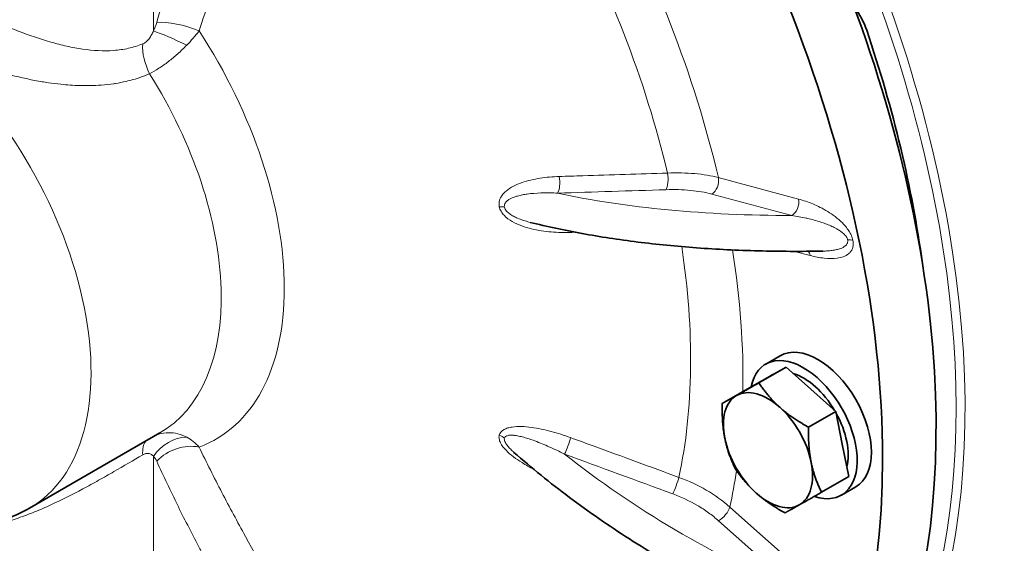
# Model space of a CAD drawing. Header units: millimetres. Extents: x 0 to 2970, y 0 to 2100.
# Tile 11 of 41: x 486 to 535, y 306 to 332. Entities that reach past the tile are written whole.
import ezdxf

# ---------------------------------------------------------------- set-up
doc = ezdxf.new("R2010")
doc.units = ezdxf.units.MM
doc.header["$LTSCALE"] = 5
doc.layers.add('Spigoli tangenti visibili(ISO)', color=7, linetype='Continuous', lineweight=15, true_color=0x00803f)
doc.layers.add('Spigoli visibili(ISO)', color=7, linetype='Continuous', lineweight=35)

msp = doc.modelspace()

# ---------------------------------------------------------------- linework, layer by layer
at = {"layer": 'Spigoli tangenti visibili(ISO)'}
for p, q in [((493.069, 331.763), (493.069, 342.228)), ((521.059, 324.495), (525.032, 323.431)), ((524.704, 322.617), (520.732, 323.681)), ((530.915, 321.947), (530.879, 321.927)), ((525.604, 320.636), (524.839, 320.841)), ((493.069, 310.677), (493.069, 299.277)), ((521.631, 308.171), (525.604, 304.649)), ((525.047, 303.967), (521.075, 307.489))]:
    msp.add_line(p, q, dxfattribs=at)
for centre, major_axis, ratio, start_param, end_param in [((508.979, 337.805), (23.75, -41.136), 0.57735, 0, 2.242236), ((499.698, 332.447), (23.75, -41.136), 0.57735, 0.018028, 1.936047), ((499.477, 332.319), (23.594, -40.866), 0.57735, 0.150121, 1.924559), ((495.5, 330.023), (18.937, -32.799), 0.57735, 1.088465, 1.529528), ((494.982, 329.724), (17.469, -30.258), 0.57735, 1.091561, 1.526433), ((494.555, 331.413), (-1.798, 0.531), 0.314677, 4.361229, 5.629331), ((494.395, 330.997), (-1.688, 0.816), 0.102825, 4.571687, 5.663933), ((487.992, 325.688), (8.173, -14.156), 0.57735, 6.185736, 7.951431), ((502.328, 333.964), (-10.958, 18.98), 0.57735, 1.40575, 1.405752), ((493.75, 330.291), (-0.72, 1.731), 0.56828, 0.856677, 1.711794), ((479.59, 320.837), (7.344, -12.72), 0.57735, 0, 2.085398), ((486.041, 324.562), (7.344, -12.72), 0.57735, 0, 1.637702), ((502.325, 333.963), (-10.955, 18.974), 0.57735, 1.49545, 1.495454), ((512.981, 324.283), (-0.02, 0.625), 0.353757, 3.593266, 5.139746), ((518.347, 324.455), (-0.02, 0.625), 0.353632, 3.593242, 5.143216), ((520.618, 324.24), (-0.162, -0.604), 0.707107, 0.61548, 2.186276), ((539.302, 340.372), (38.882, 7.957), 0.408248, 3.892607, 4.245583), ((510.014, 322.773), (-0.612, -0.125), 0.408248, 3.815917, 4.315004), ((524.59, 323.175), (-0.162, -0.604), 0.707107, 0.61548, 2.186276), ((513.553, 321.489), (0.02, -0.625), 0.353757, 2.046786, 2.14629), ((494.982, 329.724), (17.469, -30.258), 0.57735, 0.567962, 0.974402), ((527.286, 321.132), (-0.612, -0.125), 0.408248, 3.826312, 4.323792), ((495.5, 330.023), (18.937, -32.799), 0.57735, 0.763572, 0.982347), ((525.162, 320.381), (0.162, 0.604), 0.707107, 5.327869, 5.750513), ((493.75, 309.931), (-0.924, 1.631), 0.487506, 0.202985, 0.792556), ((494.395, 309.912), (1.264, 1.385), 0.809996, 0.654802, 1.747047), ((494.555, 309.681), (1.711, 0.766), 0.753422, 0.801718, 2.069821), ((510.014, 311.331), (0.604, -0.162), 0.707107, 0.944922, 1.444009), ((513.553, 311.219), (-0.216, -0.587), 0.089803, 0.789463, 2.335943), ((539.645, 328.551), (38.335, -10.272), 0.707107, 4.163204, 4.516181), ((495.5, 330.023), (18.937, -32.799), 0.57735, 0.564867, 0.630978), ((518.919, 309.248), (-0.215, -0.587), 0.089698, 0.789454, 2.339428), ((499.477, 332.32), (16.915, -29.297), 0.57735, 0.364831, 0.364837), ((521.189, 307.916), (0.415, 0.468), 0.408248, 4.02767, 5.598466)]:
    msp.add_ellipse(centre, major_axis=major_axis, ratio=ratio, start_param=start_param, end_param=end_param, dxfattribs=at)
for points, knots in [([(500.02, 345.47), (499.215, 343.186), (498.416, 340.903), (497.632, 338.626), (497.629, 338.618), (497.626, 338.61), (497.624, 338.602), (497.231, 337.461), (496.841, 336.32), (496.459, 335.182), (496.075, 334.04), (495.697, 332.9), (495.33, 331.762)], [0.0032064, 0.0032064, 0.0032064, 0.0032064, 0.01526899, 0.01526899, 0.01526899, 0.01531105, 0.01531105, 0.01531105, 0.02135478, 0.02135478, 0.02135478, 0.0274157, 0.0274157, 0.0274157, 0.0274157]), ([(493.229, 332.178), (493.564, 333.313), (493.913, 334.449), (494.272, 335.585), (494.282, 335.616), (494.291, 335.647), (494.301, 335.678), (494.65, 336.783), (495.007, 337.888), (495.37, 338.994), (495.39, 339.055), (495.41, 339.116), (495.43, 339.178), (495.995, 340.897), (496.572, 342.616), (497.157, 344.335)], [0, 0, 0, 0, 0.0059782, 0.0059782, 0.0059782, 0.00614235, 0.00614235, 0.00614235, 0.0119564, 0.0119564, 0.0119564, 0.01227938, 0.01227938, 0.01227938, 0.02131984, 0.02131984, 0.02131984, 0.02131984]), ([(477.598, 336.878), (477.598, 336.858), (477.6, 336.837), (477.603, 336.817), (477.62, 336.702), (477.685, 336.581), (477.802, 336.444), (477.86, 336.375), (477.932, 336.303), (478.016, 336.227), (478.1, 336.152), (478.196, 336.072), (478.306, 335.988), (478.416, 335.904), (478.538, 335.815), (478.675, 335.721), (478.812, 335.627), (478.964, 335.526), (479.127, 335.422), (479.453, 335.215), (479.823, 334.991), (480.24, 334.751), (480.344, 334.69), (480.451, 334.629), (480.561, 334.567), (480.672, 334.504), (480.785, 334.441), (480.9, 334.377), (481.129, 334.249), (481.365, 334.12), (481.607, 333.99), (481.849, 333.86), (482.097, 333.729), (482.352, 333.597), (482.606, 333.465), (482.868, 333.332), (483.132, 333.2), (483.659, 332.938), (484.192, 332.683), (484.733, 332.44), (485.003, 332.318), (485.276, 332.199), (485.548, 332.085), (485.82, 331.971), (486.091, 331.862), (486.361, 331.759), (486.9, 331.552), (487.437, 331.367), (487.975, 331.213), (488.244, 331.136), (488.511, 331.067), (488.775, 331.008), (489.039, 330.949), (489.301, 330.901), (489.56, 330.863), (490.078, 330.789), (490.587, 330.759), (491.091, 330.795), (491.343, 330.813), (491.591, 330.848), (491.832, 330.901), (492.072, 330.953), (492.307, 331.024), (492.534, 331.116)], [0.01076925, 0.01076925, 0.01076925, 0.01076925, 0.01127665, 0.01127665, 0.01127665, 0.01409581, 0.01409581, 0.01409581, 0.01550539, 0.01550539, 0.01550539, 0.01691497, 0.01691497, 0.01691497, 0.01832455, 0.01832455, 0.01832455, 0.01973413, 0.01973413, 0.01973413, 0.02255329, 0.02255329, 0.02255329, 0.02325808, 0.02325808, 0.02325808, 0.02396287, 0.02396287, 0.02396287, 0.02537245, 0.02537245, 0.02537245, 0.02678203, 0.02678203, 0.02678203, 0.02819161, 0.02819161, 0.02819161, 0.03101078, 0.03101078, 0.03101078, 0.03242036, 0.03242036, 0.03242036, 0.03382994, 0.03382994, 0.03382994, 0.0366491, 0.0366491, 0.0366491, 0.03805868, 0.03805868, 0.03805868, 0.03946826, 0.03946826, 0.03946826, 0.04228742, 0.04228742, 0.04228742, 0.043697, 0.043697, 0.043697, 0.04510658, 0.04510658, 0.04510658, 0.04510658]), ([(492.534, 331.116), (492.592, 331.139), (492.648, 331.173), (492.756, 331.264), (492.805, 331.317), (492.895, 331.434), (492.936, 331.498), (493.008, 331.628), (493.04, 331.695), (493.069, 331.763)], [0, 0, 0, 0, 0.000357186, 0.000357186, 0.000714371, 0.000714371, 0.001071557, 0.001071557, 0.001428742, 0.001428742, 0.001428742, 0.001428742]), ([(494.715, 331.055), (494.573, 330.909), (494.426, 330.768), (494.123, 330.497), (493.965, 330.367), (493.651, 330.125), (493.492, 330.012), (493.179, 329.809), (493.026, 329.72), (492.877, 329.643)], [0, 0, 0, 0, 0.000975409, 0.000975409, 0.001950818, 0.001950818, 0.002926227, 0.002926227, 0.003901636, 0.003901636, 0.003901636, 0.003901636]), ([(492.877, 329.643), (492.609, 329.527), (492.334, 329.429), (492.051, 329.349), (491.941, 329.317), (491.83, 329.289), (491.717, 329.263), (491.542, 329.222), (491.364, 329.187), (491.184, 329.159), (491.158, 329.154), (491.131, 329.15), (491.104, 329.146), (490.898, 329.116), (490.689, 329.093), (490.479, 329.077), (490.122, 329.05), (489.761, 329.045), (489.394, 329.056), (489.093, 329.066), (488.788, 329.087), (488.478, 329.12), (488.276, 329.141), (488.072, 329.167), (487.866, 329.198), (487.76, 329.214), (487.653, 329.23), (487.546, 329.248), (487.426, 329.269), (487.305, 329.29), (487.184, 329.313), (486.957, 329.357), (486.729, 329.405), (486.5, 329.457), (486.228, 329.519), (485.955, 329.587), (485.681, 329.661), (485.495, 329.711), (485.309, 329.764), (485.122, 329.819), (484.999, 329.855), (484.875, 329.893), (484.751, 329.931), (484.442, 330.028), (484.132, 330.13), (483.826, 330.237), (483.795, 330.248), (483.763, 330.259), (483.732, 330.27), (483.272, 330.433), (482.818, 330.606), (482.368, 330.789)], [0, 0, 0, 0, 0.0016939, 0.0016939, 0.0016939, 0.00235279, 0.00235279, 0.00235279, 0.00337812, 0.00337812, 0.00337812, 0.00352919, 0.00352919, 0.00352919, 0.00470559, 0.00470559, 0.00470559, 0.00670128, 0.00670128, 0.00670128, 0.00833973, 0.00833973, 0.00833973, 0.00941117, 0.00941117, 0.00941117, 0.00996319, 0.00996319, 0.00996319, 0.01058757, 0.01058757, 0.01058757, 0.01176397, 0.01176397, 0.01176397, 0.01316594, 0.01316594, 0.01316594, 0.01411676, 0.01411676, 0.01411676, 0.01474508, 0.01474508, 0.01474508, 0.01630983, 0.01630983, 0.01630983, 0.01646955, 0.01646955, 0.01646955, 0.01882235, 0.01882235, 0.01882235, 0.01882235]), ([(510.204, 323.052), (510.172, 323.207), (510.2, 323.358), (510.265, 323.488), (510.297, 323.553), (510.338, 323.614), (510.385, 323.67), (510.431, 323.725), (510.483, 323.777), (510.539, 323.824), (510.651, 323.92), (510.778, 324), (510.91, 324.069), (511.043, 324.138), (511.183, 324.196), (511.328, 324.246), (511.619, 324.348), (511.921, 324.416), (512.229, 324.464), (512.538, 324.511), (512.853, 324.538), (513.174, 324.549)], [0, 0, 0, 0, 0.000819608, 0.000819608, 0.000819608, 0.001230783, 0.001230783, 0.001230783, 0.001642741, 0.001642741, 0.001642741, 0.002468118, 0.002468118, 0.002468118, 0.003294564, 0.003294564, 0.003294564, 0.004948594, 0.004948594, 0.004948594, 0.006603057, 0.006603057, 0.006603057, 0.006603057]), ([(513.174, 324.549), (513.564, 324.561), (513.953, 324.574), (514.343, 324.587), (515.741, 324.632), (517.14, 324.677), (518.539, 324.722)], [0, 0, 0, 0, 0.002, 0.002, 0.002, 0.009182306, 0.009182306, 0.009182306, 0.009182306]), ([(518.539, 324.722), (519.018, 324.739), (519.469, 324.729), (519.891, 324.691), (520.314, 324.653), (520.709, 324.587), (521.059, 324.495)], [0, 0, 0, 0, 0.002427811, 0.002427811, 0.002427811, 0.00485561, 0.00485561, 0.00485561, 0.00485561]), ([(513.096, 323.724), (512.838, 323.737), (512.584, 323.741), (512.333, 323.734), (512.309, 323.734), (512.286, 323.733), (512.263, 323.732), (512.036, 323.725), (511.811, 323.709), (511.59, 323.679), (511.551, 323.673), (511.512, 323.668), (511.473, 323.661), (511.391, 323.648), (511.311, 323.633), (511.232, 323.614), (511.19, 323.605), (511.148, 323.594), (511.107, 323.583), (511.034, 323.563), (510.962, 323.539), (510.892, 323.512), (510.854, 323.497), (510.816, 323.481), (510.78, 323.463), (510.732, 323.439), (510.685, 323.412), (510.642, 323.381), (510.625, 323.369), (510.608, 323.356), (510.592, 323.342), (510.571, 323.323), (510.55, 323.303), (510.532, 323.281), (510.514, 323.26), (510.498, 323.236), (510.485, 323.21), (510.483, 323.207), (510.482, 323.203), (510.48, 323.2), (510.479, 323.197), (510.478, 323.194), (510.476, 323.191), (510.456, 323.142), (510.448, 323.086), (510.46, 323.027)], [0, 0, 0, 0, 0.001405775, 0.001405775, 0.001405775, 0.001536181, 0.001536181, 0.001536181, 0.00281155, 0.00281155, 0.00281155, 0.003038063, 0.003038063, 0.003038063, 0.003514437, 0.003514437, 0.003514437, 0.003766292, 0.003766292, 0.003766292, 0.004217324, 0.004217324, 0.004217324, 0.004462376, 0.004462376, 0.004462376, 0.004789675, 0.004789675, 0.004789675, 0.004920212, 0.004920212, 0.004920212, 0.005095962, 0.005095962, 0.005095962, 0.005271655, 0.005271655, 0.005271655, 0.005293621, 0.005293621, 0.005293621, 0.005314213, 0.005314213, 0.005314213, 0.005623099, 0.005623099, 0.005623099, 0.005623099]), ([(520.732, 323.681), (520.574, 323.723), (520.407, 323.759), (520.055, 323.82), (519.87, 323.844), (519.299, 323.898), (518.893, 323.91), (518.461, 323.896)], [0, 0, 0, 0, 0.001105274, 0.001105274, 0.002210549, 0.002210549, 0.004421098, 0.004421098, 0.004421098, 0.004421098]), ([(513.74, 321.781), (513.42, 321.771), (513.099, 321.777), (512.775, 321.804), (512.452, 321.83), (512.126, 321.877), (511.8, 321.956), (511.637, 321.996), (511.475, 322.043), (511.315, 322.102), (511.155, 322.161), (510.999, 322.23), (510.851, 322.315), (510.702, 322.4), (510.56, 322.502), (510.442, 322.626), (510.383, 322.688), (510.332, 322.755), (510.291, 322.826), (510.25, 322.897), (510.219, 322.974), (510.204, 323.052)], [0, 0, 0, 0, 0.001631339, 0.001631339, 0.001631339, 0.003262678, 0.003262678, 0.003262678, 0.004078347, 0.004078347, 0.004078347, 0.004894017, 0.004894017, 0.004894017, 0.005709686, 0.005709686, 0.005709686, 0.006117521, 0.006117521, 0.006117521, 0.006525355, 0.006525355, 0.006525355, 0.006525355]), ([(510.46, 323.027), (510.474, 322.96), (510.512, 322.895), (510.607, 322.784), (510.665, 322.735), (510.783, 322.65), (510.845, 322.612), (510.971, 322.545), (511.035, 322.515), (511.228, 322.432), (511.359, 322.386), (511.572, 322.322), (511.655, 322.299), (511.737, 322.278)], [0, 0, 0, 0, 0.00035511, 0.00035511, 0.000710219, 0.000710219, 0.001065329, 0.001065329, 0.001420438, 0.001420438, 0.002130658, 0.002130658, 0.002577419, 0.002577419, 0.002577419, 0.002577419]), ([(525.032, 323.431), (525.269, 323.367), (525.508, 323.287), (525.749, 323.187), (525.991, 323.086), (526.235, 322.966), (526.481, 322.814), (526.604, 322.738), (526.727, 322.655), (526.849, 322.561), (526.97, 322.468), (527.09, 322.365), (527.204, 322.25), (527.261, 322.192), (527.317, 322.131), (527.371, 322.065), (527.425, 322), (527.477, 321.93), (527.525, 321.856), (527.572, 321.783), (527.615, 321.705), (527.65, 321.626), (527.684, 321.548), (527.711, 321.467), (527.728, 321.387)], [0, 0, 0, 0, 0.001653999, 0.001653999, 0.001653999, 0.003307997, 0.003307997, 0.003307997, 0.004134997, 0.004134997, 0.004134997, 0.004961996, 0.004961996, 0.004961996, 0.005375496, 0.005375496, 0.005375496, 0.005788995, 0.005788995, 0.005788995, 0.006202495, 0.006202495, 0.006202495, 0.006615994, 0.006615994, 0.006615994, 0.006615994]), ([(527.47, 321.411), (527.467, 321.427), (527.463, 321.443), (527.457, 321.458), (527.449, 321.481), (527.439, 321.504), (527.426, 321.526), (527.421, 321.535), (527.415, 321.545), (527.409, 321.554), (527.398, 321.572), (527.385, 321.59), (527.372, 321.607), (527.348, 321.637), (527.322, 321.665), (527.296, 321.691), (527.27, 321.716), (527.242, 321.741), (527.214, 321.764), (527.193, 321.781), (527.171, 321.798), (527.149, 321.814), (527.095, 321.854), (527.04, 321.89), (526.985, 321.923), (526.944, 321.947), (526.903, 321.97), (526.862, 321.992), (526.784, 322.033), (526.705, 322.071), (526.627, 322.106), (526.584, 322.125), (526.541, 322.143), (526.498, 322.16), (526.415, 322.194), (526.331, 322.225), (526.248, 322.254), (526.21, 322.267), (526.171, 322.28), (526.133, 322.292), (525.912, 322.364), (525.694, 322.422), (525.477, 322.472), (525.456, 322.477), (525.434, 322.482), (525.413, 322.486), (525.175, 322.539), (524.939, 322.582), (524.704, 322.617)], [0, 0, 0, 0, 0.000084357, 0.000084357, 0.000084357, 0.000207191, 0.000207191, 0.000207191, 0.000260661, 0.000260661, 0.000260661, 0.000365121, 0.000365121, 0.000365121, 0.000548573, 0.000548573, 0.000548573, 0.000730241, 0.000730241, 0.000730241, 0.000868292, 0.000868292, 0.000868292, 0.001208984, 0.001208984, 0.001208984, 0.001460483, 0.001460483, 0.001460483, 0.001933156, 0.001933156, 0.001933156, 0.002190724, 0.002190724, 0.002190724, 0.002690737, 0.002690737, 0.002690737, 0.002920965, 0.002920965, 0.002920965, 0.004249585, 0.004249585, 0.004249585, 0.004381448, 0.004381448, 0.004381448, 0.005841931, 0.005841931, 0.005841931, 0.005841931]), ([(527.728, 321.387), (527.744, 321.308), (527.749, 321.234), (527.744, 321.165), (527.739, 321.096), (527.725, 321.035), (527.704, 320.98), (527.683, 320.925), (527.655, 320.876), (527.623, 320.834), (527.592, 320.791), (527.555, 320.754), (527.516, 320.722), (527.438, 320.657), (527.348, 320.61), (527.253, 320.575), (527.159, 320.54), (527.058, 320.517), (526.953, 320.502), (526.744, 320.472), (526.524, 320.476), (526.299, 320.501), (526.073, 320.526), (525.841, 320.572), (525.604, 320.636)], [0, 0, 0, 0, 0.000418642, 0.000418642, 0.000418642, 0.000837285, 0.000837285, 0.000837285, 0.001255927, 0.001255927, 0.001255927, 0.00167457, 0.00167457, 0.00167457, 0.002511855, 0.002511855, 0.002511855, 0.00334914, 0.00334914, 0.00334914, 0.00502371, 0.00502371, 0.00502371, 0.00669828, 0.00669828, 0.00669828, 0.00669828]), ([(526.233, 320.851), (526.298, 320.852), (526.362, 320.855), (526.426, 320.858), (526.461, 320.861), (526.496, 320.863), (526.531, 320.866), (526.607, 320.873), (526.683, 320.882), (526.757, 320.893), (526.794, 320.899), (526.832, 320.906), (526.869, 320.914), (526.937, 320.928), (527.005, 320.945), (527.071, 320.967), (527.105, 320.979), (527.139, 320.992), (527.172, 321.006), (527.217, 321.026), (527.26, 321.048), (527.301, 321.075), (527.317, 321.086), (527.333, 321.098), (527.348, 321.11), (527.368, 321.127), (527.387, 321.145), (527.404, 321.165), (527.421, 321.185), (527.436, 321.207), (527.448, 321.231), (527.455, 321.246), (527.461, 321.261), (527.466, 321.277), (527.478, 321.317), (527.48, 321.362), (527.47, 321.411)], [0.002446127, 0.002446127, 0.002446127, 0.002446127, 0.002854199, 0.002854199, 0.002854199, 0.003077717, 0.003077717, 0.003077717, 0.003567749, 0.003567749, 0.003567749, 0.003817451, 0.003817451, 0.003817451, 0.004281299, 0.004281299, 0.004281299, 0.004525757, 0.004525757, 0.004525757, 0.004859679, 0.004859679, 0.004859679, 0.004994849, 0.004994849, 0.004994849, 0.005172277, 0.005172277, 0.005172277, 0.005351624, 0.005351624, 0.005351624, 0.005454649, 0.005454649, 0.005454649, 0.005708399, 0.005708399, 0.005708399, 0.005708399]), ([(493.213, 311.743), (493.254, 311.758), (493.294, 311.771), (493.492, 311.828), (493.651, 311.852), (493.965, 311.859), (494.123, 311.841), (494.426, 311.767), (494.573, 311.71), (494.715, 311.634)], [0.000721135, 0.000721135, 0.000721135, 0.000721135, 0.000976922, 0.000976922, 0.001953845, 0.001953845, 0.002930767, 0.002930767, 0.00390769, 0.00390769, 0.00390769, 0.00390769]), ([(510.204, 311.734), (510.235, 311.853), (510.324, 311.945), (510.441, 312.01), (510.499, 312.042), (510.565, 312.068), (510.633, 312.088), (510.701, 312.109), (510.773, 312.124), (510.848, 312.135), (510.997, 312.157), (511.154, 312.163), (511.313, 312.16), (511.471, 312.156), (511.633, 312.142), (511.797, 312.12), (512.124, 312.078), (512.45, 312.007), (512.773, 311.92), (513.097, 311.833), (513.419, 311.729), (513.74, 311.612)], [0, 0, 0, 0, 0.000819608, 0.000819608, 0.000819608, 0.001230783, 0.001230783, 0.001230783, 0.001642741, 0.001642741, 0.001642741, 0.002468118, 0.002468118, 0.002468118, 0.003294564, 0.003294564, 0.003294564, 0.004948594, 0.004948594, 0.004948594, 0.006603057, 0.006603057, 0.006603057, 0.006603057]), ([(511.912, 310.044), (511.714, 310.145), (511.52, 310.253), (511.331, 310.37), (511.186, 310.46), (511.046, 310.555), (510.912, 310.657), (510.779, 310.759), (510.653, 310.866), (510.541, 310.981), (510.43, 311.097), (510.331, 311.221), (510.265, 311.351), (510.233, 311.416), (510.209, 311.481), (510.198, 311.546), (510.186, 311.61), (510.188, 311.675), (510.204, 311.734)], [0.00219916, 0.00219916, 0.00219916, 0.00219916, 0.003262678, 0.003262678, 0.003262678, 0.004078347, 0.004078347, 0.004078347, 0.004894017, 0.004894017, 0.004894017, 0.005709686, 0.005709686, 0.005709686, 0.006117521, 0.006117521, 0.006117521, 0.006525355, 0.006525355, 0.006525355, 0.006525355]), ([(510.46, 311.583), (510.446, 311.532), (510.458, 311.47), (510.51, 311.35), (510.548, 311.29), (510.634, 311.177), (510.682, 311.122), (510.783, 311.017), (510.836, 310.967), (510.905, 310.904), (510.919, 310.891), (510.934, 310.878)], [0, 0, 0, 0, 0.00035511, 0.00035511, 0.000710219, 0.000710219, 0.001065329, 0.001065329, 0.001420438, 0.001420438, 0.001516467, 0.001516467, 0.001516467, 0.001516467]), ([(513.439, 310.792), (513.182, 310.922), (512.924, 311.045), (512.665, 311.161), (512.641, 311.171), (512.617, 311.182), (512.593, 311.192), (512.358, 311.295), (512.122, 311.392), (511.884, 311.477), (511.842, 311.492), (511.8, 311.507), (511.757, 311.521), (511.668, 311.551), (511.58, 311.579), (511.491, 311.605), (511.444, 311.619), (511.398, 311.631), (511.351, 311.643), (511.268, 311.665), (511.184, 311.684), (511.101, 311.699), (511.056, 311.707), (511.012, 311.714), (510.967, 311.72), (510.908, 311.727), (510.85, 311.731), (510.793, 311.731), (510.77, 311.731), (510.748, 311.731), (510.725, 311.729), (510.696, 311.727), (510.667, 311.723), (510.639, 311.718), (510.611, 311.712), (510.585, 311.704), (510.561, 311.692), (510.558, 311.691), (510.555, 311.69), (510.552, 311.688), (510.55, 311.687), (510.547, 311.685), (510.544, 311.684), (510.504, 311.661), (510.472, 311.628), (510.46, 311.583)], [0, 0, 0, 0, 0.001405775, 0.001405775, 0.001405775, 0.001536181, 0.001536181, 0.001536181, 0.00281155, 0.00281155, 0.00281155, 0.003038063, 0.003038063, 0.003038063, 0.003514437, 0.003514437, 0.003514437, 0.003766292, 0.003766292, 0.003766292, 0.004217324, 0.004217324, 0.004217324, 0.004462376, 0.004462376, 0.004462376, 0.004789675, 0.004789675, 0.004789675, 0.004920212, 0.004920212, 0.004920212, 0.005095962, 0.005095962, 0.005095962, 0.005271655, 0.005271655, 0.005271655, 0.005293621, 0.005293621, 0.005293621, 0.005314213, 0.005314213, 0.005314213, 0.005623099, 0.005623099, 0.005623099, 0.005623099]), ([(513.74, 311.612), (514.13, 311.469), (514.52, 311.326), (514.909, 311.183), (516.308, 310.669), (517.707, 310.156), (519.106, 309.642)], [0, 0, 0, 0, 0.002, 0.002, 0.002, 0.009182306, 0.009182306, 0.009182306, 0.009182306]), ([(493.069, 310.677), (493.04, 310.712), (493.008, 310.743), (492.972, 310.767), (492.97, 310.769), (492.968, 310.77), (492.966, 310.772), (492.932, 310.794), (492.893, 310.811), (492.851, 310.821), (492.847, 310.821), (492.843, 310.822), (492.84, 310.823), (492.817, 310.827), (492.794, 310.829), (492.769, 310.828), (492.748, 310.828), (492.725, 310.826), (492.702, 310.821), (492.699, 310.82), (492.696, 310.82), (492.693, 310.819), (492.642, 310.808), (492.589, 310.787), (492.534, 310.755)], [0, 0, 0, 0, 0.000356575, 0.000356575, 0.000356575, 0.000377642, 0.000377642, 0.000377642, 0.000713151, 0.000713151, 0.000713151, 0.000740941, 0.000740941, 0.000740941, 0.000916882, 0.000916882, 0.000916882, 0.001069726, 0.001069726, 0.001069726, 0.001089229, 0.001089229, 0.001089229, 0.001426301, 0.001426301, 0.001426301, 0.001426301]), ([(495.33, 311.141), (495.696, 310.378), (496.073, 309.632), (496.457, 308.897), (496.84, 308.161), (497.23, 307.436), (497.624, 306.717), (497.626, 306.712), (497.629, 306.707), (497.632, 306.703), (498.416, 305.271), (499.215, 303.865), (500.02, 302.472)], [0, 0, 0, 0, 0.00605242, 0.00605242, 0.00605242, 0.01210484, 0.01210484, 0.01210484, 0.01214584, 0.01214584, 0.01214584, 0.02420967, 0.02420967, 0.02420967, 0.02420967]), ([(492.534, 310.755), (492.079, 310.49), (491.603, 310.211), (491.108, 309.925), (490.861, 309.783), (490.608, 309.639), (490.351, 309.495), (490.093, 309.351), (489.832, 309.207), (489.571, 309.068), (489.049, 308.789), (488.522, 308.523), (487.986, 308.278), (487.718, 308.156), (487.447, 308.038), (487.178, 307.929), (486.908, 307.82), (486.639, 307.719), (486.37, 307.626), (485.832, 307.44), (485.294, 307.287), (484.751, 307.179), (484.48, 307.124), (484.209, 307.081), (483.942, 307.051), (483.675, 307.021), (483.411, 307.004), (483.15, 307.001), (482.889, 306.998), (482.631, 307.008), (482.376, 307.034), (482.12, 307.06), (481.867, 307.102), (481.624, 307.159), (481.137, 307.274), (480.684, 307.45), (480.265, 307.69), (480.161, 307.75), (480.058, 307.814), (479.958, 307.882), (479.949, 307.888), (479.941, 307.893), (479.932, 307.899)], [0, 0, 0, 0, 0.00281916, 0.00281916, 0.00281916, 0.00422874, 0.00422874, 0.00422874, 0.00563832, 0.00563832, 0.00563832, 0.00845748, 0.00845748, 0.00845748, 0.00986706, 0.00986706, 0.00986706, 0.01127665, 0.01127665, 0.01127665, 0.01409581, 0.01409581, 0.01409581, 0.01550539, 0.01550539, 0.01550539, 0.01691497, 0.01691497, 0.01691497, 0.01832455, 0.01832455, 0.01832455, 0.01973413, 0.01973413, 0.01973413, 0.02255329, 0.02255329, 0.02255329, 0.02325808, 0.02325808, 0.02325808, 0.02331822, 0.02331822, 0.02331822, 0.02331822]), ([(497.662, 301.928), (496.904, 303.267), (496.157, 304.616), (495.43, 305.989), (495.41, 306.027), (495.39, 306.065), (495.37, 306.103), (495.007, 306.79), (494.65, 307.483), (494.301, 308.185), (494.291, 308.205), (494.282, 308.224), (494.272, 308.244), (493.913, 308.967), (493.564, 309.699), (493.229, 310.447)], [0.00223014, 0.00223014, 0.00223014, 0.00223014, 0.01386355, 0.01386355, 0.01386355, 0.01418654, 0.01418654, 0.01418654, 0.02000059, 0.02000059, 0.02000059, 0.02016473, 0.02016473, 0.02016473, 0.02614293, 0.02614293, 0.02614293, 0.02614293]), ([(519.106, 309.642), (519.586, 309.468), (520.038, 309.256), (520.461, 309.01), (520.884, 308.764), (521.281, 308.481), (521.631, 308.171)], [0, 0, 0, 0, 0.002427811, 0.002427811, 0.002427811, 0.00485561, 0.00485561, 0.00485561, 0.00485561]), ([(521.075, 307.489), (520.917, 307.629), (520.75, 307.763), (520.398, 308.017), (520.213, 308.137), (519.642, 308.471), (519.236, 308.663), (518.804, 308.821)], [0, 0, 0, 0, 0.001105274, 0.001105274, 0.002210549, 0.002210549, 0.004421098, 0.004421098, 0.004421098, 0.004421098])]:
    msp.add_open_spline(points, degree=3, knots=knots, dxfattribs=at)
for points in [[(493.069, 331.763), (493.135, 331.9), (493.188, 332.039), (493.229, 332.178)], [(495.33, 331.762), (495.147, 331.524), (494.942, 331.288), (494.715, 331.055)], [(518.461, 323.896), (516.673, 323.839), (514.884, 323.781), (513.096, 323.724)], [(513.966, 321.788), (513.891, 321.786), (513.816, 321.783), (513.74, 321.781)], [(494.715, 311.634), (494.942, 311.512), (495.147, 311.347), (495.33, 311.141)], [(493.229, 310.447), (493.188, 310.539), (493.135, 310.617), (493.069, 310.677)], [(518.804, 308.821), (517.016, 309.478), (515.227, 310.135), (513.439, 310.792)]]:
    msp.add_open_spline(points, degree=3, dxfattribs=at)
at = {"layer": 'Spigoli visibili(ISO)'}
for p, q in [((523.411, 315.257), (524.119, 315.665)), ((524.42, 315.105), (523.07, 314.326)), ((523.724, 314.715), (523.508, 314.59)), ((523.512, 314.593), (524.42, 315.105)), ((524.42, 315.105), (525.65, 314.005)), ((522.605, 314.081), (523.512, 314.593)), ((522.605, 314.081), (521.255, 313.302)), ((525.65, 314.005), (526.88, 312.905)), ((526.88, 312.905), (525.531, 312.126)), ((526.88, 312.905), (527.203, 311.293)), ((486.933, 308.118), (493.384, 311.842)), ((527.203, 311.293), (527.526, 309.681)), ((527.526, 309.681), (526.177, 308.902)), ((527.161, 308.761), (527.869, 309.17))]:
    msp.add_line(p, q, dxfattribs=at)
for centre, major_axis, start_param, end_param in [((498.151, 331.554), (23.828, -41.272), 0, 1.827448), ((495.5, 330.023), (23.828, -41.272), 6.026533, 8.110634), ((526.969, 331.829), (1.133, -1.962), 1.236601, 1.811158), ((499.477, 332.319), (22.734, -39.377), 0.95384, 1.236601), ((525.994, 312.417), (-1.875, 3.248), 3.141593, 6.283185), ((525.286, 312.009), (-1.875, 3.248), 2.559533, 6.864247), ((525.286, 312.009), (-1.562, 2.706), 6.236541, 6.283185), ((525.286, 312.009), (1.563, -2.706), 1.587539, 2.5895), ((523.519, 310.988), (-1.563, 2.706), 5.230112, 6.27731), ((523.519, 310.988), (-1.563, 2.706), 6.27731, 7.324507), ((523.519, 310.988), (1.563, -2.706), 1.041322, 2.08852), ((525.286, 312.009), (1.563, -2.706), 0.542075, 1.540569), ((523.519, 310.988), (-1.563, 2.706), 1.041322, 2.08852), ((523.519, 310.988), (1.563, -2.706), 6.27731, 7.324507), ((523.519, 310.988), (1.563, -2.706), 5.230112, 6.27731)]:
    msp.add_ellipse(centre, major_axis=major_axis, ratio=0.57735, start_param=start_param, end_param=end_param, dxfattribs=at)
for points, knots in [([(512.798, 374.383), (513.478, 373.908), (514.156, 373.41), (518.38, 370.155), (521.826, 366.816), (528.163, 359.274), (531.054, 355.073), (535.995, 346.231), (538.044, 341.592), (541.095, 332.337), (542.095, 327.723), (542.94, 318.977), (542.784, 314.848), (541.31, 307.498), (539.995, 304.275), (536.665, 299.577), (534.835, 297.885), (532.729, 296.669)], [4.817009, 4.817009, 4.817009, 4.817009, 4.878167, 4.878167, 5.20032, 5.20032, 5.522097, 5.522097, 5.843734, 5.843734, 6.165559, 6.165559, 6.487759, 6.487759, 6.809336, 6.809336, 7.068583, 7.068583, 7.068583, 7.068583]), ([(526.233, 320.851), (525.154, 320.833), (524.091, 320.838), (522.006, 320.893), (520.984, 320.943), (518.987, 321.089), (518.013, 321.184), (516.118, 321.421), (515.199, 321.561), (513.421, 321.887), (512.562, 322.072), (511.737, 322.278)], [5.8270896, 5.8270896, 5.8270896, 5.8270896, 5.9142529, 5.9142529, 6.0014161, 6.0014161, 6.0885794, 6.0885794, 6.1757426, 6.1757426, 6.2629059, 6.2629059, 6.2629059, 6.2629059]), ([(526.646, 301.608), (525.465, 302.053), (524.302, 302.537), (522.024, 303.576), (520.909, 304.132), (518.735, 305.312), (517.677, 305.937), (515.627, 307.247), (514.635, 307.934), (512.726, 309.365), (511.81, 310.109), (510.934, 310.878)], [5.8064909, 5.8064909, 5.8064909, 5.8064909, 5.9007747, 5.9007747, 5.9950585, 5.9950585, 6.0893424, 6.0893424, 6.1836262, 6.1836262, 6.27791, 6.27791, 6.27791, 6.27791]), ([(486.933, 308.118), (486.596, 307.923), (486.241, 307.758), (485.508, 307.493), (485.131, 307.393), (484.366, 307.257), (483.979, 307.22), (483.203, 307.206), (482.814, 307.228), (482.04, 307.324), (481.655, 307.399), (481.273, 307.497)], [0.7853982, 0.7853982, 0.7853982, 0.7853982, 0.8883185, 0.8883185, 0.9912388, 0.9912388, 1.0941592, 1.0941592, 1.1970795, 1.1970795, 1.2999998, 1.2999998, 1.2999998, 1.2999998])]:
    msp.add_open_spline(points, degree=3, knots=knots, dxfattribs=at)
for points, weights in [([(523.07, 314.326), (522.387, 313.937), (521.965, 313.7)], [1.65166604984, 1.77942286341, 1.77942286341]), ([(524.103, 313.112), (523.532, 313.622), (523.07, 314.326)], [1.77942286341, 1.77942286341, 1.65166604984]), ([(521.255, 313.302), (521.231, 312.325), (521.381, 311.577)], [1.65166604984, 1.77942286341, 1.77942286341]), ([(521.965, 313.7), (521.544, 313.462), (521.255, 313.302)], [1.77942286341, 1.77942286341, 1.65166604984]), ([(525.531, 312.126), (524.674, 312.601), (524.103, 313.112)], [1.65166604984, 1.77942286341, 1.77942286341]), ([(525.656, 310.4), (525.507, 311.148), (525.531, 312.126)], [1.77942286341, 1.77942286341, 1.65166604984]), ([(521.381, 311.577), (521.531, 310.829), (521.901, 310.079)], [1.77942286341, 1.77942286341, 1.65166604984]), ([(526.177, 308.902), (525.806, 309.652), (525.656, 310.4)], [1.65166604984, 1.77942286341, 1.77942286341]), ([(521.901, 310.079), (522.363, 309.376), (522.934, 308.865)], [1.65166604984, 1.77942286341, 1.77942286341]), ([(522.934, 308.865), (523.505, 308.355), (524.362, 307.879)], [1.77942286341, 1.77942286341, 1.65166604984]), ([(525.072, 308.277), (525.493, 308.514), (526.177, 308.902)], [1.77942286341, 1.77942286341, 1.65166604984]), ([(524.362, 307.879), (524.651, 308.039), (525.072, 308.277)], [1.65166604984, 1.77942286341, 1.77942286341])]:
    msp.add_rational_spline(points, weights, degree=2, dxfattribs=at)

doc.saveas('drawing.dxf')
